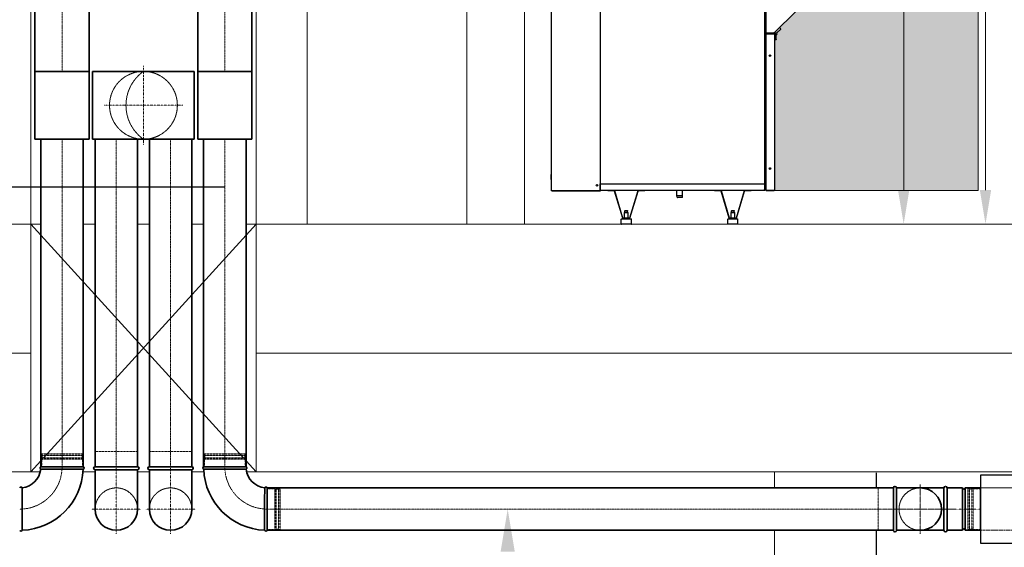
# Model space of a CAD drawing. Header units: millimetres. Extents: x 15940 to 92175, y -24684 to 227664.
# Tile 91 of 132: x 34558 to 37462, y 164654 to 166209. Entities that reach past the tile are written whole.
import ezdxf

# ---------------------------------------------------------------- set-up
doc = ezdxf.new("R2010")
doc.units = ezdxf.units.MM
doc.header["$LTSCALE"] = 0.05
for name, pattern in [('ACAD_ISO02W100', [15, 12, -3]), ('ACAD_ISO10W100', [18, 12, -3, 0, -3]), ('phl_thick', [0])]:
    doc.linetypes.add(name, pattern=pattern)
for name, color, linetype, lineweight in [('UT_KOTY - DIMENZE', 7, 'Continuous', 5), ('VZT_01 SUP (PŘÍVOD) - OBRYS', 5, 'Continuous', 35), ('VZT_02 SUP (PŘÍVOD) - OSA', 5, 'ACAD_ISO10W100', 5), ('VZT_04 SUP (PŘÍVOD) - SKRYTÉ', 5, 'ACAD_ISO02W100', 5), ('VZT_05 ETA (ODVOD) - OBRYS', 6, 'Continuous', 35), ('VZT_06 ETA (ODVOD) - OSA', 6, 'ACAD_ISO10W100', 5), ('VZT_08 ETA (ODVOD) - SKRYTÉ', 6, 'ACAD_ISO02W100', 5), ('VZT_0A SUP (PŘÍVOD)', 5, 'Continuous', 35), ('VZT_0B ETA (ODVOD)', 6, 'Continuous', 35), ('VZT_21 ZAŘÍZENÍ - OBRYS', 1, 'Continuous', 30), ('VZT_22 ZAŘÍZENÍ - DETAIL', 8, 'Continuous', 5), ('VZT_23 ZAŘÍZENÍ - SERVISNÍ PROSTOR', 8, 'Continuous', 5), ('VZT_50 POPIS - OBECNE', 7, 'Continuous', 13), ('VZT_60_KOTY - DIMENZE', 7, 'Continuous', 5)]:
    doc.layers.add(name, color=color, linetype=linetype, lineweight=lineweight)
doc.layers.add('VZT_03 SUP (PŘÍVOD) - NETISK', color=8, linetype='ACAD_ISO02W100', lineweight=5, plot=False)
doc.layers.add('VZT_07 ETA (ODVOD) - NETISK', color=8, linetype='ACAD_ISO02W100', lineweight=5, plot=False)

msp = doc.modelspace()

# ---------------------------------------------------------------- hatches: boundary and pattern name
at = {"layer": 'VZT_23 ZAŘÍZENÍ - SERVISNÍ PROSTOR', "transparency": 33554457}
h = msp.add_hatch(color=256, dxfattribs=at)
h.dxf.hatch_style = 1
h.paths.add_polyline_path([(36784, 165705), (36784, 166170.7), (36846.4, 166233.1), (36846.4, 166368), (36784, 166479), (37384.1, 166479), (37384.1, 165705)])

# ---------------------------------------------------------------- linework, layer by layer
at = {"layer": 'UT_KOTY - DIMENZE'}
msp.add_solid([(35976.3, 164641.5), (36018, 164641.5), (35997.1, 164766.5)], dxfattribs=at)
at = {"layer": 'VZT_01 SUP (PŘÍVOD) - OBRYS'}
for p, q in [((34620.4, 164891.5), (34745.4, 164891.5)), ((35225.4, 164891.5), (35100.4, 164891.5)), ((35287.9, 164704), (35287.9, 164829)), ((37283.8, 164829), (37213.8, 164829)), ((37283.8, 164829), (37283.8, 164704)), ((37292.8, 164829), (37292.8, 164704)), ((37292.8, 164829), (37292.8, 164704)), ((37338.3, 164829), (37292.8, 164829)), ((37338.3, 164829), (37338.3, 164704)), ((37346.3, 164829), (37346.3, 164704)), ((37391.8, 164829), (37346.3, 164829)), ((37391.8, 164829), (37391.8, 164704)), ((37283.8, 164704), (37213.8, 164704)), ((37338.3, 164704), (37292.8, 164704)), ((37391.8, 164704), (37346.3, 164704))]:
    msp.add_line(p, q, dxfattribs=at)
for points in [[(34602.9, 166649.5), (34602.9, 166056.5)], [(34762.9, 166649.5), (34762.9, 166056.5)], [(35082.9, 166649.5), (35082.9, 166056.5)], [(35242.9, 166649.5), (35242.9, 166056.5)], [(34620.4, 165856.5), (34620.4, 164891.5)], [(34745.4, 165856.5), (34745.4, 164891.5)], [(35100.4, 165856.5), (35100.4, 164891.5)], [(35225.4, 165856.5), (35225.4, 164891.5)], [(35287.9, 164829), (37134.8, 164829)], [(37134.8, 164704), (37134.8, 164829)], [(37143.8, 164704), (37143.8, 164829)], [(37143.8, 164829), (37213.8, 164829)], [(35287.9, 164704), (37134.8, 164704)], [(37143.8, 164704), (37213.8, 164704)]]:
    msp.add_lwpolyline(points, dxfattribs=at)
for centre, radius, start, end in [((34557.9, 164891.5), 62.5, 276.8302, 353.1698), ((34557.9, 164891.5), 187.5, 272.3607, 357.6393), ((34622.1, 164887.7), 4.17, 113.4678, 239.7019), ((34743.8, 164887.7), 4.17, 291.1072, 66.5322), ((35102.1, 164887.7), 4.17, 113.4678, 248.8928), ((35287.9, 164891.5), 187.5, 182.3607, 267.6393), ((35223.8, 164887.7), 4.17, 300.2981, 66.5322), ((35287.9, 164891.5), 62.5, 186.8302, 263.1698), ((34561.8, 164827.3), 4.17, 30.2981, 156.5322), ((35284.1, 164827.3), 4.17, 23.4678, 149.7019), ((37139.3, 164829), 4.5, 0, 180), ((37213.8, 164766.5), 62.5, 270, 90), ((37288.3, 164829), 4.5, 0, 180), ((37342.3, 164829), 4, 180, 0), ((34561.8, 164705.6), 4.17, 203.4678, 338.8928), ((35284.1, 164705.6), 4.17, 201.1072, 336.5322), ((37139.3, 164704), 4.5, 180, 0), ((37288.3, 164704), 4.5, 180, 0), ((37342.3, 164704), 4, 0, 180)]:
    msp.add_arc(centre, radius, start, end, dxfattribs=at)
for points, knots in [([(34620, 164884.1), (34620, 164884.1), (34621.6, 164884), (34627.7, 164884), (34632.2, 164884), (34643.6, 164883.9), (34650.4, 164883.9), (34665.4, 164883.9), (34673.5, 164883.8), (34689.8, 164883.8), (34697.9, 164883.8), (34713.1, 164883.8), (34720.1, 164883.8), (34731.9, 164883.8), (34736.6, 164883.8), (34743.2, 164883.8), (34745, 164883.8), (34745.3, 164883.8), (34745.3, 164883.8), (34745.3, 164883.8)], [0, 0, 0, 0, 24.235852, 24.235852, 48.531845, 48.531845, 73.024415, 73.024415, 97.570898, 97.570898, 122.078339, 122.078339, 146.53579, 146.53579, 170.957495, 170.957495, 195.359468, 195.359468, 197.168246, 197.168246, 197.168246, 197.168246]), ([(35225.9, 164884.1), (35225.9, 164884.1), (35224.3, 164884), (35218.2, 164884), (35213.7, 164884), (35202.3, 164883.9), (35195.5, 164883.9), (35180.5, 164883.9), (35172.4, 164883.8), (35156.1, 164883.8), (35147.9, 164883.8), (35132.7, 164883.8), (35125.8, 164883.8), (35114, 164883.8), (35109.3, 164883.8), (35102.7, 164883.8), (35100.9, 164883.8), (35100.6, 164883.8), (35100.6, 164883.8), (35100.6, 164883.8)], [0, 0, 0, 0, 24.235852, 24.235852, 48.531845, 48.531845, 73.024415, 73.024415, 97.570898, 97.570898, 122.078339, 122.078339, 146.53579, 146.53579, 170.957495, 170.957495, 195.359468, 195.359468, 197.168246, 197.168246, 197.168246, 197.168246]), ([(34565.4, 164829.4), (34565.4, 164829.4), (34565.4, 164829.4), (34565.4, 164829.1), (34565.4, 164828.7), (34565.4, 164827.7), (34565.4, 164826.9), (34565.4, 164823.7), (34565.4, 164820.6), (34565.5, 164811.7), (34565.5, 164805.5), (34565.5, 164791.4), (34565.6, 164783.6), (34565.6, 164767.4), (34565.6, 164759.1), (34565.6, 164743.3), (34565.6, 164735.8), (34565.6, 164722.6), (34565.7, 164717), (34565.7, 164710.1), (34565.7, 164707.9), (34565.7, 164704.9), (34565.7, 164704.1), (34565.7, 164704.1)], [197.067977, 197.067977, 197.067977, 197.067977, 201.792196, 201.792196, 209.190204, 209.190204, 218.040239, 218.040239, 237.760854, 237.760854, 262.206108, 262.206108, 286.831239, 286.831239, 311.323072, 311.323072, 335.946087, 335.946087, 360.704397, 360.704397, 377.088273, 377.088273, 394.105327, 394.105327, 394.105327, 394.105327]), ([(35280.5, 164829.4), (35280.5, 164829.4), (35280.5, 164829.4), (35280.5, 164829.1), (35280.5, 164828.7), (35280.5, 164827.7), (35280.5, 164826.9), (35280.5, 164823.7), (35280.4, 164820.6), (35280.4, 164811.7), (35280.4, 164805.5), (35280.3, 164791.4), (35280.3, 164783.6), (35280.3, 164767.4), (35280.3, 164759.1), (35280.2, 164743.3), (35280.2, 164735.8), (35280.2, 164722.6), (35280.2, 164717), (35280.2, 164710.1), (35280.2, 164707.9), (35280.2, 164704.9), (35280.2, 164704.1), (35280.2, 164704.1)], [197.067977, 197.067977, 197.067977, 197.067977, 201.792196, 201.792196, 209.190204, 209.190204, 218.040239, 218.040239, 237.760854, 237.760854, 262.206108, 262.206108, 286.831239, 286.831239, 311.323072, 311.323072, 335.946087, 335.946087, 360.704397, 360.704397, 377.088273, 377.088273, 394.105327, 394.105327, 394.105327, 394.105327])]:
    msp.add_open_spline(points, degree=3, knots=knots, dxfattribs=at)
at = {"layer": 'VZT_02 SUP (PŘÍVOD) - OSA', "ltscale": 0.3}
for p, q in [((37213.8, 164839), (37213.8, 164766.5)), ((37141.3, 164766.5), (37213.8, 164766.5)), ((37213.8, 164766.5), (37213.8, 164694)), ((37213.8, 164766.5), (37292.8, 164766.5))]:
    msp.add_line(p, q, dxfattribs=at)
at = {"layer": 'VZT_02 SUP (PŘÍVOD) - OSA', "ltscale": 5}
for points in [[(34682.9, 166056.5), (34682.9, 166649.5)], [(35162.9, 166056.5), (35162.9, 166649.5)], [(34682.9, 164891.5), (34682.9, 165856.5)], [(35162.9, 164891.5), (35162.9, 165856.5)], [(37134.8, 164766.5), (35287.9, 164766.5)]]:
    msp.add_lwpolyline(points, dxfattribs=at)
at = {"layer": 'VZT_02 SUP (PŘÍVOD) - OSA', "ltscale": 0.3}
for points in [[(34682.9, 164891.5), (34682.9, 164891.5, -0.414214), (34557.9, 164766.5), (34557.9, 164766.5)], [(35162.9, 164891.5), (35162.9, 164891.5, 0.414214), (35287.9, 164766.5), (35287.9, 164766.5)]]:
    msp.add_lwpolyline(points, format="xyb", dxfattribs=at)
for points in [[(37213.8, 164766.5), (37213.8, 164839)], [(37213.8, 164766.5), (37134.8, 164766.5)], [(37286.3, 164766.5), (37213.8, 164766.5)], [(37213.8, 164694), (37213.8, 164766.5)]]:
    msp.add_lwpolyline(points, dxfattribs=at)
at = {"layer": 'VZT_02 SUP (PŘÍVOD) - OSA'}
msp.add_lwpolyline([(37391.8, 164766.5), (37292.8, 164766.5)], dxfattribs=at)
at = {"layer": 'VZT_03 SUP (PŘÍVOD) - NETISK', "ltscale": 0.4}
for p, q in [((34621.9, 164925), (34743.9, 164925)), ((34621.9, 164924.5), (34621.9, 164925)), ((34621.9, 164924.5), (34743.9, 164924.5)), ((34621.9, 164917.5), (34743.9, 164917.5)), ((34621.9, 164917), (34621.9, 164917.5)), ((34621.9, 164917), (34743.9, 164917)), ((34622.9, 164929.5), (34742.9, 164929.5)), ((34622.9, 164925.5), (34622.9, 164929.5)), ((34622.9, 164925.5), (34742.9, 164925.5)), ((34622.9, 164913.5), (34742.9, 164913.5)), ((34622.9, 164891.5), (34622.9, 164913.5)), ((34623.9, 164925), (34623.9, 164925.5)), ((34623.9, 164917.5), (34623.9, 164924.5)), ((34623.9, 164913.5), (34623.9, 164917)), ((34741.9, 164925), (34741.9, 164925.5)), ((34741.9, 164917.5), (34741.9, 164924.5)), ((34741.9, 164913.5), (34741.9, 164917)), ((34742.9, 164925.5), (34742.9, 164929.5)), ((34742.9, 164891.5), (34742.9, 164913.5)), ((34743.9, 164924.5), (34743.9, 164925)), ((34743.9, 164917), (34743.9, 164917.5)), ((35223.9, 164925), (35101.9, 164925)), ((35101.9, 164924.5), (35101.9, 164925)), ((35223.9, 164924.5), (35101.9, 164924.5)), ((35223.9, 164917.5), (35101.9, 164917.5)), ((35101.9, 164917), (35101.9, 164917.5)), ((35223.9, 164917), (35101.9, 164917)), ((35222.9, 164929.5), (35102.9, 164929.5)), ((35102.9, 164925.5), (35102.9, 164929.5)), ((35222.9, 164925.5), (35102.9, 164925.5)), ((35222.9, 164913.5), (35102.9, 164913.5)), ((35102.9, 164891.5), (35102.9, 164913.5)), ((35103.9, 164925), (35103.9, 164925.5)), ((35103.9, 164917.5), (35103.9, 164924.5)), ((35103.9, 164913.5), (35103.9, 164917)), ((35221.9, 164925), (35221.9, 164925.5)), ((35221.9, 164917.5), (35221.9, 164924.5)), ((35221.9, 164913.5), (35221.9, 164917)), ((35222.9, 164925.5), (35222.9, 164929.5)), ((35222.9, 164891.5), (35222.9, 164913.5)), ((35223.9, 164924.5), (35223.9, 164925)), ((35223.9, 164917), (35223.9, 164917.5)), ((35287.9, 164826.5), (35309.9, 164826.5)), ((35309.9, 164706.5), (35309.9, 164826.5)), ((35309.9, 164825.5), (35313.4, 164825.5)), ((35313.4, 164705.5), (35313.4, 164827.5)), ((35313.4, 164827.5), (35313.9, 164827.5)), ((35313.9, 164705.5), (35313.9, 164827.5)), ((35313.9, 164825.5), (35320.9, 164825.5)), ((35320.9, 164705.5), (35320.9, 164827.5)), ((35320.9, 164827.5), (35321.4, 164827.5)), ((35321.4, 164705.5), (35321.4, 164827.5)), ((35321.4, 164825.5), (35321.9, 164825.5)), ((35321.9, 164706.5), (35321.9, 164826.5)), ((35321.9, 164826.5), (35325.9, 164826.5)), ((35325.9, 164706.5), (35325.9, 164826.5)), ((37292.8, 164829), (37337.8, 164829)), ((37337.8, 164829), (37337.8, 164704)), ((35287.9, 164706.5), (35309.9, 164706.5)), ((35309.9, 164707.5), (35313.4, 164707.5)), ((35313.4, 164705.5), (35313.9, 164705.5)), ((35313.9, 164707.5), (35320.9, 164707.5)), ((35320.9, 164705.5), (35321.4, 164705.5)), ((35321.4, 164707.5), (35321.9, 164707.5)), ((35321.9, 164706.5), (35325.9, 164706.5)), ((37337.8, 164704), (37292.8, 164704))]:
    msp.add_line(p, q, dxfattribs=at)
msp.add_lwpolyline([(37134.8, 164704), (37089.8, 164704), (37089.8, 164829), (37134.8, 164829)], dxfattribs=at)
at = {"layer": 'VZT_04 SUP (PŘÍVOD) - SKRYTÉ', "ltscale": 2}
msp.add_arc((37213.8, 164766.5), 62.5, 90, 270, dxfattribs=at)
at = {"layer": 'VZT_05 ETA (ODVOD) - OBRYS'}
for points in [[(34780.4, 164891.5), (34780.4, 165856.5)], [(34905.4, 164891.5), (34905.4, 165856.5)], [(34940.4, 164891.5), (34940.4, 165856.5)], [(35065.4, 164891.5), (35065.4, 165856.5)], [(34905.4, 164891.5), (34780.4, 164891.5)], [(34905.4, 164882.5), (34780.4, 164882.5)], [(34780.4, 164882.5), (34780.4, 164766.5)], [(34905.4, 164882.5), (34905.4, 164766.5)], [(35065.4, 164891.5), (34940.4, 164891.5)], [(35065.4, 164882.5), (34940.4, 164882.5)], [(34940.4, 164882.5), (34940.4, 164766.5)], [(35065.4, 164882.5), (35065.4, 164766.5)]]:
    msp.add_lwpolyline(points, dxfattribs=at)
for centre, radius, start, end in [((34780.4, 164887), 4.5, 90, 270), ((34905.4, 164887), 4.5, 270, 90), ((34940.4, 164887), 4.5, 90, 270), ((35065.4, 164887), 4.5, 270, 90), ((34842.9, 164766.5), 62.5, 180, 0), ((35002.9, 164766.5), 62.5, 180, 0)]:
    msp.add_arc(centre, radius, start, end, dxfattribs=at)
at = {"layer": 'VZT_06 ETA (ODVOD) - OSA', "ltscale": 0.3}
for p, q in [((34922.9, 166072.5), (34922.9, 165956.5)), ((34806.9, 165956.5), (34922.9, 165956.5)), ((35038.9, 165956.5), (34922.9, 165956.5)), ((34922.9, 165956.5), (34922.9, 165840.5))]:
    msp.add_line(p, q, dxfattribs=at)
at = {"layer": 'VZT_06 ETA (ODVOD) - OSA', "ltscale": 5}
for points in [[(34842.9, 165856.5), (34842.9, 164891.5)], [(35002.9, 165856.5), (35002.9, 164891.5)]]:
    msp.add_lwpolyline(points, dxfattribs=at)
at = {"layer": 'VZT_06 ETA (ODVOD) - OSA', "ltscale": 0.3}
for points in [[(34842.9, 164766.5), (34842.9, 164891.5)], [(35002.9, 164766.5), (35002.9, 164891.5)], [(34842.9, 164766.5), (34770.4, 164766.5)], [(34842.9, 164694), (34842.9, 164766.5)], [(34915.4, 164766.5), (34842.9, 164766.5)], [(35002.9, 164766.5), (34930.4, 164766.5)], [(35002.9, 164694), (35002.9, 164766.5)], [(35075.4, 164766.5), (35002.9, 164766.5)]]:
    msp.add_lwpolyline(points, dxfattribs=at)
at = {"layer": 'VZT_07 ETA (ODVOD) - NETISK', "ltscale": 0.4}
for p, q in [((37353.8, 164826.5), (37353.8, 164706.5)), ((37357.8, 164826.5), (37353.8, 164826.5)), ((37357.8, 164826.5), (37357.8, 164706.5)), ((37358.3, 164825.5), (37357.8, 164825.5)), ((37358.3, 164827.5), (37358.3, 164705.5)), ((37358.8, 164827.5), (37358.3, 164827.5)), ((37358.8, 164827.5), (37358.8, 164705.5)), ((37365.8, 164825.5), (37358.8, 164825.5)), ((37365.8, 164827.5), (37365.8, 164705.5)), ((37366.3, 164827.5), (37365.8, 164827.5)), ((37366.3, 164827.5), (37366.3, 164705.5)), ((37369.8, 164825.5), (37366.3, 164825.5)), ((37369.8, 164826.5), (37369.8, 164706.5)), ((37391.8, 164826.5), (37369.8, 164826.5)), ((37357.8, 164706.5), (37353.8, 164706.5)), ((37358.3, 164707.5), (37357.8, 164707.5)), ((37358.8, 164705.5), (37358.3, 164705.5)), ((37365.8, 164707.5), (37358.8, 164707.5)), ((37366.3, 164705.5), (37365.8, 164705.5)), ((37369.8, 164707.5), (37366.3, 164707.5)), ((37391.8, 164706.5), (37369.8, 164706.5))]:
    msp.add_line(p, q, dxfattribs=at)
for points in [[(34905.4, 164891.5), (34905.4, 164936.5), (34780.4, 164936.5), (34780.4, 164891.5)], [(35065.4, 164891.5), (35065.4, 164936.5), (34940.4, 164936.5), (34940.4, 164891.5)]]:
    msp.add_lwpolyline(points, dxfattribs=at)
at = {"layer": 'VZT_08 ETA (ODVOD) - SKRYTÉ'}
msp.add_circle((34922.9, 165956.5), 100, dxfattribs=at)
msp.add_arc((34994.1, 165956.5), 122.7, 125.4307, 234.5693, dxfattribs=at)
at = {"layer": 'VZT_08 ETA (ODVOD) - SKRYTÉ', "ltscale": 2}
for centre in [(34842.9, 164766.5), (35002.9, 164766.5)]:
    msp.add_arc(centre, 62.5, 0, 180, dxfattribs=at)
at = {"layer": 'VZT_0A SUP (PŘÍVOD)'}
for p, q in [((34602.9, 165856.5), (34602.9, 166056.5)), ((34602.9, 166056.5), (34762.9, 166056.5)), ((34762.9, 166056.5), (34762.9, 165856.5)), ((35242.9, 166056.5), (35082.9, 166056.5)), ((35082.9, 166056.5), (35082.9, 165856.5)), ((35242.9, 165856.5), (35242.9, 166056.5)), ((34762.9, 165856.5), (34602.9, 165856.5)), ((35082.9, 165856.5), (35242.9, 165856.5))]:
    msp.add_line(p, q, dxfattribs=at)
at = {"layer": 'VZT_0B ETA (ODVOD)'}
for p, q in [((35072.9, 166056.5), (34772.9, 166056.5)), ((34772.9, 166056.5), (34772.9, 165856.5)), ((35072.9, 165856.5), (35072.9, 166056.5)), ((34772.9, 165856.5), (35072.9, 165856.5))]:
    msp.add_line(p, q, dxfattribs=at)
at = {"layer": 'VZT_21 ZAŘÍZENÍ - OBRYS'}
for p, q in [((36126.4, 165705.5), (36126.4, 166478.1)), ((36269.4, 166478.8), (36269.4, 165704.8)), ((36757.4, 166172), (36757.4, 166476.6)), ((36758.1, 166170.4), (36758.1, 166477.4)), ((36759, 166170), (36759, 166478)), ((36754.4, 166458.6), (36754.4, 165725)), ((36784, 166170.7), (36846.4, 166233.1)), ((36802.5, 166181.6), (36798.7, 166185.4)), ((36802, 166181.1), (36801.3, 166180.4)), ((36802, 166181.1), (36802.5, 166181.6)), ((36757.8, 166171), (36754.4, 166171)), ((36757.4, 166169), (36754.4, 166169)), ((36754.4, 166168), (36757.4, 166168)), ((36759, 166168), (36754.4, 166168)), ((36757.4, 166172), (36757.4, 166169)), ((36757.4, 166165.3), (36757.4, 166168)), ((36757.4, 165707.7), (36757.4, 166165.3)), ((36758.1, 166170.4), (36759, 166170.4)), ((36758.8, 166166.1), (36758.1, 166166.1)), ((36758.1, 166166.1), (36758.1, 165706.1)), ((36759, 166171.3), (36758.9, 166171.3)), ((36758.9, 166171.2), (36759, 166171.2)), ((36758.9, 166171.2), (36758.9, 166170.5)), ((36759, 166170.5), (36758.9, 166170.5)), ((36759, 166166.8), (36758.9, 166166.8)), ((36758.9, 166166.1), (36758.9, 166166.8)), ((36758.9, 166166.1), (36759, 166166.1)), ((36759, 166166), (36758.9, 166166)), ((36759, 166170), (36782.3, 166170)), ((36759, 166169.9), (36759, 166169)), ((36759, 166169.9), (36782.3, 166169.9)), ((36759, 166169), (36782.3, 166169)), ((36782.3, 166168), (36759, 166168)), ((36759, 166167.1), (36759, 166168)), ((36759, 166167.1), (36782.3, 166167.1)), ((36759, 166167), (36782.3, 166167)), ((36759, 165706), (36759, 166167)), ((36763.4, 166169.9), (36763.4, 166170)), ((36763.4, 166168), (36763.4, 166169)), ((36782.3, 166169), (36782.3, 166169.9)), ((36782.3, 166167.1), (36782.3, 166168)), ((36784, 166168.5), (36784, 166170.7)), ((36784, 166166.3), (36784, 166168.5)), ((36784, 166166.3), (36784, 165706.7)), ((36784, 166164.5), (36789, 166164.5)), ((36789, 166150.7), (36789, 166164.5)), ((36790.9, 166171.3), (36791.6, 166170.6)), ((36791.6, 166170.6), (36801.3, 166180.4)), ((36789, 166149), (36784, 166149)), ((36789, 166150.7), (36789, 166149.7)), ((36789, 166149), (36789, 166149.7)), ((36124.9, 165738), (36124.9, 165753)), ((36126.4, 165753), (36124.9, 165753)), ((36126.4, 165738), (36124.9, 165738)), ((36269.6, 165706.7), (36269.6, 165725)), ((36269.6, 165725), (36754.3, 165725)), ((36754.3, 165725), (36754.3, 165706.7)), ((36755.3, 165725), (36754.4, 165725)), ((36754.4, 165725), (36754.4, 165706.7)), ((36755.3, 165706.7), (36755.3, 165725)), ((36127.6, 165704.9), (36127.8, 165704.9)), ((36269.4, 165704.8), (36128.1, 165704.8)), ((36128.1, 165704.7), (36269.4, 165704.7)), ((36128.1, 165704.7), (36128.1, 165703.8)), ((36269.4, 165703.8), (36128.1, 165703.8)), ((36269.6, 165707.9), (36269.4, 165707.9)), ((36269.4, 165705.9), (36269.6, 165705.9)), ((36269.6, 165705), (36269.4, 165705)), ((36269.4, 165704.7), (36269.4, 165703.8)), ((36269.6, 165706.7), (36269.6, 165705)), ((36753.6, 165705), (36269.6, 165705)), ((36292.6, 165704.1), (36292.6, 165705)), ((36311.7, 165704.1), (36292.6, 165704.1)), ((36336.4, 165623.8), (36312.3, 165703.7)), ((36337.1, 165624.3), (36313.1, 165704.1)), ((36380.6, 165704.1), (36356.6, 165624.3)), ((36357.3, 165623.8), (36381.4, 165703.7)), ((36401.1, 165704.1), (36382.1, 165704.1)), ((36401.1, 165704.1), (36401.1, 165705)), ((36495.8, 165689.8), (36495.8, 165705)), ((36513, 165689.8), (36495.8, 165689.8)), ((36496.7, 165685.4), (36495.8, 165689.8)), ((36512.2, 165685.4), (36513, 165689.8)), ((36513, 165689.8), (36513, 165705)), ((36606.9, 165704.1), (36606.9, 165705)), ((36625.9, 165704.1), (36606.9, 165704.1)), ((36650.6, 165623.8), (36626.6, 165703.7)), ((36651.4, 165624.3), (36627.4, 165704.1)), ((36694.8, 165704.1), (36670.8, 165624.3)), ((36671.6, 165623.8), (36695.6, 165703.7)), ((36715.3, 165704.1), (36696.3, 165704.1)), ((36715.3, 165704.1), (36715.3, 165705)), ((36754.3, 165707.9), (36754.4, 165707.9)), ((36754.4, 165706.7), (36755.3, 165706.7)), ((36755.3, 165709), (36757.4, 165709)), ((36759, 165706.1), (36758.1, 165706.1)), ((36759, 165707), (36758.9, 165707)), ((36758.9, 165706.9), (36759, 165706.9)), ((36758.9, 165706.9), (36758.9, 165706.2)), ((36759, 165706.2), (36758.9, 165706.2)), ((36759, 165706), (36782.3, 165706)), ((36759, 165705.9), (36759, 165705)), ((36759, 165705.9), (36782.3, 165705.9)), ((36759, 165705), (36782.3, 165705)), ((36782.3, 165705), (36782.3, 165705.9)), ((36782.9, 165706.1), (36782.7, 165706.1)), ((36511.4, 165684.8), (36497.5, 165684.8)), ((36342.2, 165641), (36341.4, 165640.2)), ((36352.3, 165640.2), (36341.4, 165640.2)), ((36341.4, 165623.9), (36341.4, 165640.2)), ((36342.2, 165641), (36351.5, 165641)), ((36343.4, 165646.5), (36342.9, 165646)), ((36350.9, 165646), (36342.9, 165646)), ((36342.9, 165641), (36342.9, 165646)), ((36343.4, 165646.5), (36350.4, 165646.5)), ((36350.4, 165646.5), (36350.9, 165646)), ((36350.9, 165641), (36350.9, 165646)), ((36351.5, 165641), (36352.3, 165640.2)), ((36352.3, 165623.9), (36352.3, 165640.2)), ((36656.5, 165641), (36655.7, 165640.2)), ((36666.6, 165640.2), (36655.7, 165640.2)), ((36655.7, 165623.9), (36655.7, 165640.2)), ((36656.5, 165641), (36665.8, 165641)), ((36657.6, 165646.5), (36657.1, 165646)), ((36665.1, 165646), (36657.1, 165646)), ((36657.1, 165641), (36657.1, 165646)), ((36657.6, 165646.5), (36664.6, 165646.5)), ((36664.6, 165646.5), (36665.1, 165646)), ((36665.1, 165641), (36665.1, 165646)), ((36665.8, 165641), (36666.6, 165640.2)), ((36666.6, 165623.9), (36666.6, 165640.2)), ((36331.9, 165607), (36331.9, 165621)), ((36332.4, 165621.5), (36361.4, 165621.5)), ((36361.4, 165606.5), (36332.4, 165606.5)), ((36355.9, 165623.9), (36337.8, 165623.9)), ((36337.8, 165623), (36355.9, 165623)), ((36339.4, 165623), (36339.4, 165621.5)), ((36354.4, 165623), (36354.4, 165621.5)), ((36361.9, 165607), (36361.9, 165621)), ((36646.1, 165607), (36646.1, 165621)), ((36646.6, 165621.5), (36675.6, 165621.5)), ((36675.6, 165606.5), (36646.6, 165606.5)), ((36670.1, 165623.9), (36652.1, 165623.9)), ((36652.1, 165623), (36670.1, 165623)), ((36653.6, 165623), (36653.6, 165621.5)), ((36668.6, 165623), (36668.6, 165621.5)), ((36676.1, 165607), (36676.1, 165621))]:
    msp.add_line(p, q, dxfattribs=at)
msp.add_lwpolyline([(38891.8, 164866.5), (37391.8, 164866.5), (37391.8, 164666.5), (38891.8, 164666.5)], close=True, dxfattribs=at)
for centre, radius in [((36788, 166168.5), 1.5), ((36770.7, 166103), 2.5), ((36770.7, 166103), 2.15), ((36770.7, 165770), 2.5), ((36770.7, 165770), 2.15), ((36260.4, 165720.8), 2.5), ((36260.4, 165720.8), 2.15)]:
    msp.add_circle(centre, radius, dxfattribs=at)
for centre, radius, start, end in [((36788, 166168.5), 4, 135, 45), ((36311.7, 165703.3), 1.7, 30, 90), ((36311.7, 165703.3), 0.8, 30, 90), ((36382.1, 165703.3), 1.7, 90, 150), ((36382.1, 165703.3), 0.8, 90, 150), ((36625.9, 165703.3), 1.7, 30, 90), ((36625.9, 165703.3), 0.8, 30, 90), ((36696.3, 165703.3), 1.7, 90, 150), ((36696.3, 165703.3), 0.8, 90, 150), ((36497.5, 165685.6), 0.8, 191.3099, 270), ((36511.4, 165685.6), 0.8, 270, 348.6901), ((36332.4, 165621), 0.5, 90, 180), ((36332.4, 165607), 0.5, 180, 270), ((36337.8, 165624.7), 1.7, 210, 270), ((36337.8, 165624.7), 0.8, 210, 270), ((36355.9, 165624.7), 0.8, 270, 330), ((36355.9, 165624.7), 1.7, 270, 330), ((36361.4, 165621), 0.5, 0, 90), ((36361.4, 165607), 0.5, 270, 0), ((36646.6, 165621), 0.5, 90, 180), ((36646.6, 165607), 0.5, 180, 270), ((36652.1, 165624.7), 1.7, 210, 270), ((36652.1, 165624.7), 0.8, 210, 270), ((36670.1, 165624.7), 0.8, 270, 330), ((36670.1, 165624.7), 1.7, 270, 330), ((36675.6, 165621), 0.5, 0, 90), ((36675.6, 165607), 0.5, 270, 0)]:
    msp.add_arc(centre, radius, start, end, dxfattribs=at)
for points, knots in [([(36758.1, 166170.7), (36757.9, 166170.9), (36757.6, 166171.2), (36757.5, 166171.5), (36757.5, 166171.6), (36757.4, 166171.8), (36757.4, 166172)], [-0.6418783, -0.6418783, -0.6418783, -0.6418783, -0.2229997, -0.2229997, -0.2229997, 0, 0, 0, 0]), ([(36758.1, 166171.5), (36757.9, 166171.6), (36757.6, 166171.7), (36757.5, 166171.8), (36757.5, 166171.9), (36757.4, 166171.9), (36757.4, 166172)], [-0.6418783, -0.6418783, -0.6418783, -0.6418783, -0.2229997, -0.2229997, -0.2229997, 0, 0, 0, 0]), ([(36758.9, 166166.8), (36758.3, 166166.8), (36757.7, 166166.4), (36757.5, 166165.8), (36757.5, 166165.6), (36757.4, 166165.5), (36757.4, 166165.3)], [-1, -1, -1, -1, -0.223, -0.223, -0.223, 0, 0, 0, 0]), ([(36758.1, 166165.7), (36757.9, 166165.6), (36757.6, 166165.5), (36757.5, 166165.4), (36757.5, 166165.4), (36757.4, 166165.3), (36757.4, 166165.3)], [-0.6418783, -0.6418783, -0.6418783, -0.6418783, -0.2229997, -0.2229997, -0.2229997, 0, 0, 0, 0]), ([(36782.3, 166169), (36783, 166169), (36783.7, 166169.4), (36783.9, 166170), (36784, 166170.2), (36784, 166170.5), (36784, 166170.7)], [-1, -1, -1, -1, -0.246936, -0.246936, -0.246936, 0, 0, 0, 0]), ([(36782.9, 166170.1), (36782.8, 166170), (36782.6, 166169.9), (36782.4, 166169.9), (36782.4, 166169.9), (36782.4, 166169.9), (36782.3, 166169.9)], [0.4745945, 0.4745945, 0.4745945, 0.4745945, 0.9092253, 0.9092253, 0.9092253, 1, 1, 1, 1]), ([(36782.3, 166168), (36783, 166168), (36783.7, 166167.5), (36783.9, 166166.9), (36784, 166166.7), (36784, 166166.5), (36784, 166166.3)], [-1, -1, -1, -1, -0.246936, -0.246936, -0.246936, 0, 0, 0, 0]), ([(36782.9, 166166.8), (36782.8, 166167), (36782.6, 166167), (36782.4, 166167.1), (36782.4, 166167.1), (36782.4, 166167.1), (36782.3, 166167.1)], [0.4745945, 0.4745945, 0.4745945, 0.4745945, 0.9092253, 0.9092253, 0.9092253, 1, 1, 1, 1]), ([(36782.9, 166170.1), (36783.4, 166170.3), (36783.7, 166170.4), (36783.9, 166170.5), (36784, 166170.6), (36784, 166170.6), (36784, 166170.7)], [-0.7752376, -0.7752376, -0.7752376, -0.7752376, -0.2469362, -0.2469362, -0.2469362, 0, 0, 0, 0]), ([(36782.9, 166166.8), (36783.4, 166166.7), (36783.7, 166166.6), (36783.9, 166166.5), (36784, 166166.4), (36784, 166166.3), (36784, 166166.3)], [-0.7752376, -0.7752376, -0.7752376, -0.7752376, -0.2469362, -0.2469362, -0.2469362, 0, 0, 0, 0]), ([(36128.1, 165703.8), (36127.5, 165703.8), (36126.8, 165704.2), (36126.6, 165704.8), (36126.5, 165705), (36126.4, 165705.3), (36126.4, 165705.5)], [-1, -1, -1, -1, -0.2469362, -0.2469362, -0.2469362, 0, 0, 0, 0]), ([(36127.5, 165704.9), (36127.1, 165705.1), (36126.7, 165705.2), (36126.6, 165705.3), (36126.5, 165705.4), (36126.4, 165705.4), (36126.4, 165705.5)], [-0.7752376, -0.7752376, -0.7752376, -0.7752376, -0.2469362, -0.2469362, -0.2469362, 0, 0, 0, 0]), ([(36127.6, 165704.9), (36127.7, 165704.8), (36127.8, 165704.7), (36128, 165704.7), (36128.1, 165704.7), (36128.1, 165704.7), (36128.1, 165704.7)], [0.4745945, 0.4745945, 0.4745945, 0.4745945, 0.9092253, 0.9092253, 0.9092253, 1, 1, 1, 1]), ([(36755.3, 165706.7), (36755.3, 165706), (36754.9, 165705.4), (36754.3, 165705.1), (36754.1, 165705), (36753.9, 165705), (36753.6, 165705)], [-1, -1, -1, -1, -0.246936, -0.246936, -0.246936, 0, 0, 0, 0]), ([(36754.2, 165706.1), (36754.1, 165705.7), (36753.9, 165705.3), (36753.8, 165705.1), (36753.7, 165705), (36753.7, 165705), (36753.6, 165705)], [-0.7752376, -0.7752376, -0.7752376, -0.7752376, -0.2469362, -0.2469362, -0.2469362, 0, 0, 0, 0]), ([(36754.2, 165706.1), (36754.3, 165706.2), (36754.4, 165706.4), (36754.4, 165706.6), (36754.4, 165706.6), (36754.4, 165706.6), (36754.4, 165706.7)], [0.4745945, 0.4745945, 0.4745945, 0.4745945, 0.9092253, 0.9092253, 0.9092253, 1, 1, 1, 1]), ([(36758.1, 165706.4), (36757.9, 165706.6), (36757.6, 165706.9), (36757.5, 165707.2), (36757.5, 165707.3), (36757.4, 165707.5), (36757.4, 165707.7)], [-0.6418783, -0.6418783, -0.6418783, -0.6418783, -0.2229997, -0.2229997, -0.2229997, 0, 0, 0, 0]), ([(36758.1, 165707.2), (36757.9, 165707.3), (36757.6, 165707.4), (36757.5, 165707.5), (36757.5, 165707.6), (36757.4, 165707.6), (36757.4, 165707.7)], [-0.6418783, -0.6418783, -0.6418783, -0.6418783, -0.2229997, -0.2229997, -0.2229997, 0, 0, 0, 0]), ([(36782.3, 165705), (36783, 165705), (36783.7, 165705.4), (36783.9, 165706), (36784, 165706.2), (36784, 165706.5), (36784, 165706.7)], [-1, -1, -1, -1, -0.246936, -0.246936, -0.246936, 0, 0, 0, 0]), ([(36782.9, 165706.1), (36782.8, 165706), (36782.6, 165705.9), (36782.4, 165705.9), (36782.4, 165705.9), (36782.4, 165705.9), (36782.3, 165705.9)], [0.4745945, 0.4745945, 0.4745945, 0.4745945, 0.9092253, 0.9092253, 0.9092253, 1, 1, 1, 1]), ([(36782.9, 165706.1), (36783.4, 165706.3), (36783.7, 165706.4), (36783.9, 165706.5), (36784, 165706.6), (36784, 165706.6), (36784, 165706.7)], [-0.7752376, -0.7752376, -0.7752376, -0.7752376, -0.2469362, -0.2469362, -0.2469362, 0, 0, 0, 0])]:
    msp.add_open_spline(points, degree=3, knots=knots, dxfattribs=at)
for points in [[(36758.9, 166171.3), (36758.7, 166171.3), (36758.6, 166171.4), (36758.4, 166171.4)], [(36758.9, 166166), (36758.7, 166165.9), (36758.6, 166165.9), (36758.4, 166165.8)], [(36758.8, 166171.2), (36758.9, 166171.2), (36758.9, 166171.2), (36758.9, 166171.2)], [(36758.9, 166170.5), (36758.9, 166170.5), (36758.8, 166170.5), (36758.8, 166170.5)], [(36758.8, 166166.1), (36758.9, 166166.1), (36758.9, 166166.1), (36758.9, 166166.1)], [(36782.3, 166170), (36782.5, 166170), (36782.7, 166170.1), (36782.9, 166170.1)], [(36782.3, 166167), (36782.5, 166166.9), (36782.7, 166166.9), (36782.9, 166166.8)], [(36128.1, 165704.8), (36127.9, 165704.8), (36127.7, 165704.9), (36127.5, 165704.9)], [(36754.3, 165706.7), (36754.3, 165706.5), (36754.2, 165706.3), (36754.2, 165706.1)], [(36754.4, 165707.9), (36754.4, 165708), (36754.4, 165708.1), (36754.3, 165708.3)], [(36758.9, 165707), (36758.7, 165707), (36758.6, 165707.1), (36758.4, 165707.1)], [(36758.8, 165706.9), (36758.9, 165706.9), (36758.9, 165706.9), (36758.9, 165706.9)], [(36758.9, 165706.2), (36758.9, 165706.2), (36758.8, 165706.2), (36758.8, 165706.2)], [(36782.3, 165706), (36782.5, 165706), (36782.7, 165706.1), (36782.9, 165706.1)]]:
    msp.add_open_spline(points, degree=3, dxfattribs=at)
at = {"layer": 'VZT_22 ZAŘÍZENÍ - DETAIL'}
msp.add_lwpolyline([(37391.8, 164829), (37855.5, 164829)], dxfattribs=at)
at = {"layer": 'VZT_22 ZAŘÍZENÍ - DETAIL', "linetype": 'ACAD_ISO02W100', "lineweight": 5, "ltscale": 10}
msp.add_lwpolyline([(37391.8, 164704), (37855.5, 164704)], dxfattribs=at)
at = {"layer": 'VZT_23 ZAŘÍZENÍ - SERVISNÍ PROSTOR', "transparency": 33554457}
for p, q in [((37384.1, 165705), (37384.1, 166479)), ((36782.3, 165705), (37384.1, 165705))]:
    msp.add_line(p, q, dxfattribs=at)
at = {"layer": 'VZT_50 POPIS - OBECNE', "color": 8, "linetype": 'phl_thick'}
for p, q in [((34590.4, 167706.5), (34590.4, 164876.5)), ((35255.4, 164876.5), (35255.4, 167356.5)), ((35405.4, 167356.5), (35405.4, 165606.5)), ((35876.4, 165606.5), (35876.4, 167356.5)), ((36046.4, 165606.5), (36046.4, 167356.5)), ((31836.7, 165606.5), (34620.4, 165606.5)), ((34590.4, 165606.5), (35255.4, 164876.5)), ((34590.4, 164876.5), (35255.4, 165606.5)), ((34745.4, 165606.5), (34780.4, 165606.5)), ((34905.4, 165606.5), (34940.4, 165606.5)), ((35065.4, 165606.5), (35100.4, 165606.5)), ((35225.4, 165606.5), (39575.8, 165606.5)), ((31836.7, 165226.5), (34590.4, 165226.5)), ((35255.4, 165226.5), (39575.8, 165226.5)), ((31836.7, 164876.5), (34618.6, 164876.5)), ((34744.8, 164876.5), (34780.4, 164876.5)), ((34905.4, 164876.5), (34940.4, 164876.5)), ((35065.4, 164876.5), (35101, 164876.5)), ((35227.3, 164876.5), (39575.8, 164876.5)), ((36784.4, 164829), (36784.4, 164876.5)), ((37084.1, 164829), (37084.1, 164873.3)), ((37084.3, 164829), (37084.3, 164873.3)), ((36784.4, 162376.5), (36784.4, 164704)), ((37084.1, 162373.3), (37084.1, 164704)), ((37084.3, 164576.5), (37084.3, 164704))]:
    msp.add_line(p, q, dxfattribs=at)
at = {"layer": 'VZT_50 POPIS - OBECNE', "linetype": 'phl_thick'}
for p, q in [((37406.2, 167356.5), (37406.2, 165706.5)), ((37164.9, 167106.5), (37164.9, 165706.5))]:
    msp.add_line(p, q, dxfattribs=at)
for points in [[(37148.3, 165706.5), (37181.6, 165706.5), (37164.9, 165606.5)], [(37389.5, 165706.5), (37422.8, 165706.5), (37406.2, 165606.5)]]:
    msp.add_solid(points, dxfattribs=at)
at = {"layer": 'VZT_60_KOTY - DIMENZE', "linetype": 'ByBlock', "lineweight": -2}
msp.add_lwpolyline([(35162.9, 165714.9), (34290.7, 165714.9)], dxfattribs=at)

doc.saveas('drawing.dxf')
